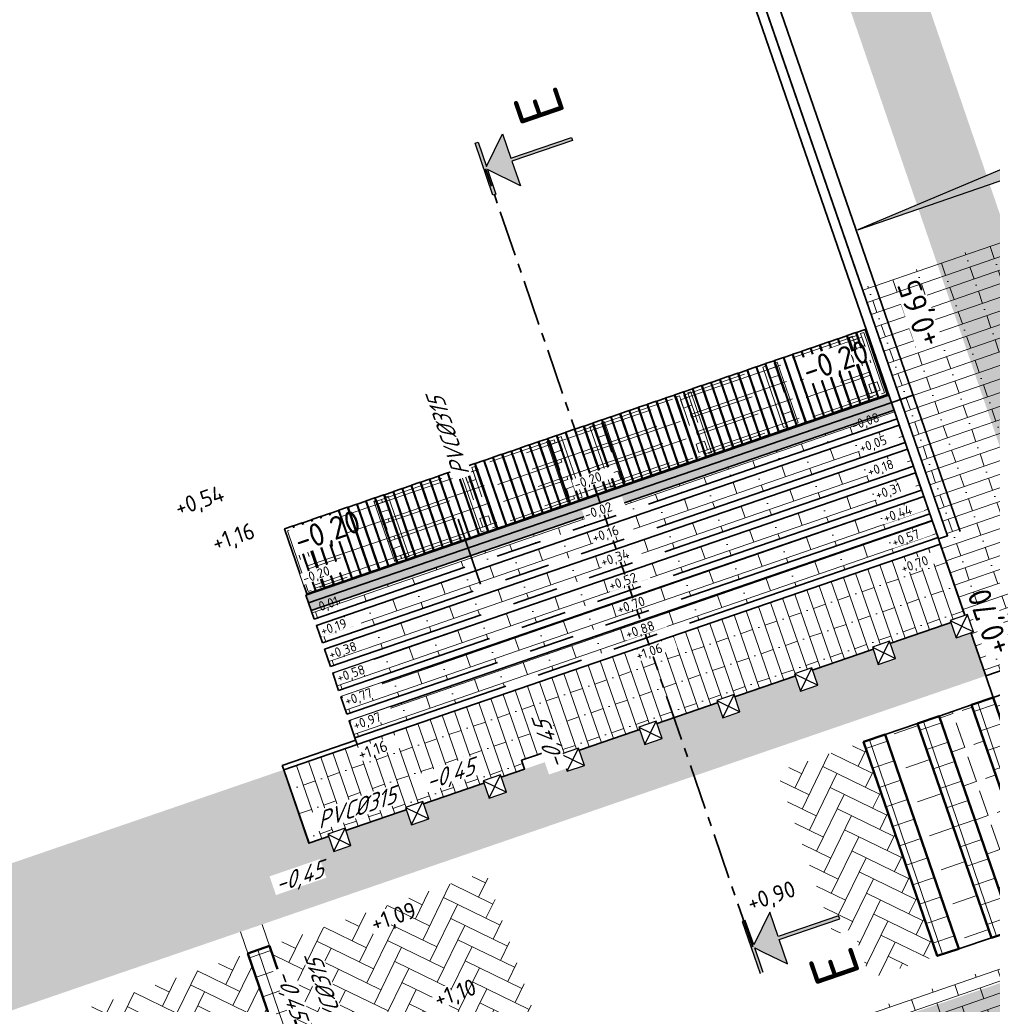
# Model space of a CAD drawing. Header units: metres. Extents: x 264779 to 275389, y 575281 to 580396.
# Tile 11 of 174: x 265213 to 265234, y 576933 to 576954. Entities that reach past the tile are written whole.
import ezdxf
from ezdxf.enums import TextEntityAlignment as Align

# ---------------------------------------------------------------- set-up
doc = ezdxf.new("R2018")
doc.units = ezdxf.units.M
doc.set_wipeout_variables(frame=1)
for name, pattern in [('B-WE-RI-HWA_PVC_315-G', [10, 2, -1.125, 0.75, -1.125, 2, -1.125, 0.75, -1.125]), ('B-WE-VH-KANTOPSLUITING_OPSLUITBAND_[AFMETINGEN1]-G', [10, 5.5, -0.875, 0, -0.875, 1, -0.875, 0, -0.875]), ('B-WE-VH-KANTOPSLUITING_TROTTOIRBAND_[AFMETING1]-G', [10, 5.75, -0.75, 1, -0.75, 1, -0.75]), ('HIDDEN', [9.525, 6.35, -3.175]), ('XX-CENTER', [8, 5, -1, 1, -1])]:
    doc.linetypes.add(name, pattern=pattern)
for name, color, linetype, lineweight, true_color in [('B-WE-KL-TRACE-A', 9, 'Continuous', 13, 0x808080), ('N-OI-RI-HWA_PVC_315-G', 150, 'B-WE-RI-HWA_PVC_315-G', 35, 0x007fff), ('N-WE-VH-VERHARDING_STRAATBAKSTEEN_WAALFORMAAT_HALF_PAARS-BRUIN-A', 7, 'Continuous', 18, 0x66332b)]:
    doc.layers.add(name, color=color, linetype=linetype, lineweight=lineweight, true_color=true_color)
for name, color, linetype, lineweight in [('B-WE-VH-VERHARDING_BETONSTRAATSTEEN_DIKFORMAAT_KEPER-A', 252, 'Continuous', 9), ('B-WE-VH-VERHARDING_BETONSTRAATSTEEN_WAALFORMAAT_HALF-A', 252, 'Continuous', 18), ('B-XX-AL-HOOGTELABEL-T25', 252, 'Continuous', 9), ('B-XX-AL-T25', 252, 'Continuous', 9), ('N-WA-GK-BESCHOEIING_DAMWAND_STAAL-G', 52, 'DAMWANDSTAAL2', 35), ('N-WA-RI-DETAIL1-G', 1, 'HIDDEN', 18), ('N-WE-IE-MEUBILAIR_WEGMEUBILAIR_DIAMANTKOPPAAL-S', 7, 'Continuous', 25), ('N-WE-OG-TOPOGRAFIE-G', 7, 'Continuous', 35), ('N-WE-VH-GOOT_SBS-G', 40, 'Continuous', 35), ('N-WE-VH-KANTOPSLUITING_OPSLUITBAND_100x200-G', 60, 'B-WE-VH-KANTOPSLUITING_OPSLUITBAND_[AFMETINGEN1]-G', 35), ('N-WE-VH-KANTOPSLUITING_OPSLUITBAND_150x400-G', 60, 'B-WE-VH-KANTOPSLUITING_TROTTOIRBAND_[AFMETING1]-G', 35), ('N-WE-VH-VERHARDING_HERSTRATEN-A', 40, 'Continuous', 18), ('N-WE-VH-VERHARDING_HERSTRATEN-G', 40, 'Continuous', 35), ('N-WE-VH-VERHARDING_NATUURSTEEN-A', 40, 'Continuous', 18), ('N-WE-VH-VERHARDING_NATUURSTEEN-G', 40, 'Continuous', 50), ('N-WE-VH-VERHARDING_STRAATBAKSTEEN_WAALFORMAAT_HALF-G', 40, 'Continuous', 35), ('N-XX-AL-HOOGTELABEL-T25-M', 7, 'Continuous', 25), ('N-XX-AL-TOPOGRAFIE-G', 7, 'Continuous', 35), ('X-XX-AL-PROFIELLIJN-S', 7, 'Continuous', 25), ('X-XX-AL-VERKANTING_ÉÉN_OOR-S', 7, 'Continuous', 25), ('X-XX-AL-VERWIJZING_DOORSNEDE-G', 7, 'XX-CENTER', 35)]:
    doc.layers.add(name, color=color, linetype=linetype, lineweight=lineweight)
doc.layers.add('N-PV-VH-VERHARDING_BETON-A', color=7, linetype='Continuous', lineweight=18, true_color=0xcccccc, transparency=0.6)
doc.layers.add('X-XX-AL-HULPLAAG-G', color=6, linetype='Continuous', lineweight=18, plot=False)
doc.styles.add('NLCS-ISO', font='NLCS-ISO.ttf')
doc.styles.add('NLCS-ISO-ANNOTATIVE-T25', font='NLCS-ISO.ttf', dxfattribs={"height": 2.5})
doc.styles.add('NLCS-ISO-ANNOTATIVE-T25-BOB', font='NLCS-ISO.ttf', dxfattribs={"oblique": 30, "height": 2.5})
doc.styles.add('NLCS-ISO-M1000-T25', font='NLCS-ISO.ttf', dxfattribs={"height": 2.5})
doc.styles.get("Standard").update_dxf_attribs({"font": 'arial.ttf'})
doc.linetypes.add('DAMWANDSTAAL2', pattern='A,0.0001,[1,DAMWANDSTAAL2.shx,S=1,R=0,X=0,Y=0],-10', length=10.0001)
pattern_1 = [(288.77070982, (70683.9374, 116264.9575), (0.42606624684, 0.14480177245), []), (18.77070982, (70683.9374, 116264.9575), (-0.14480177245, 0.42606624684), [])]
pattern_2 = [(199.04055235, (53761.85843, 115623.8629), (0.09175423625, -0.2658622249), []), (289.04055235, (53760.795, 115623.4959), (1.0634488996, 0.367016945), [0.28125, -0.28125]), (289.04055235, (53761.4185, 115623.4135), (1.0634488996, 0.367016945), [0.28125, -0.28125]), (199.04055235, (53761.3726, 115623.54647), (0.1835084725, -0.5317244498), [0, -1.125, 0, 0, 0]), (199.04055235, (53760.9326, 115623.0971), (0.1835084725, -0.5317244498), [0, -1.125, 0, 0, 0])]
pattern_3 = [(64.03852576, (71168.26994, 116826.92854), (-0.15915605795, 0.46121507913), [1.38, -0.69]), (334.03852576, (71167.33938, 116827.38163), (-0.15915605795, 0.46121507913), [1.38, -0.69])]
pattern_4 = [(108.95802027, (71168.2699, 116826.9285), (-0.743187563, -0.255291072), [0.5715, -0.2143125]), (198.95802027, (71168.2699, 116826.9285), (0.255291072, -0.743187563), [0.5715, -0.2143125])]

# ---------------------------------------------------------------- blocks, each defined once
blk = doc.blocks.new('*U176')
h = blk.add_hatch(color=256)
h.dxf.hatch_style = 1
h.paths.add_polyline_path([(-35.26, -12.17), (0, 0), (-0.82, 2.36)])
at = {"flags": 128}
blk.add_lwpolyline([(-35.26, -12.17), (0, 0), (-0.82, 2.36), (-35.26, -12.17)], dxfattribs=at)
at = {"lineweight": 30, "flags": 5}
blk.add_attdef('HELLING', text='', height=2.5, rotation=26.0406, dxfattribs=at).set_placement((-19.38, -1.08), align=Align.TOP_RIGHT)
blk = doc.blocks.new('*U202')
for points in [[(0.04, 93), (0.39, 93), (0.38, 90.18), (3.21, 92.99), (3.21, 90.16), (10.21, 90.15), (10.2, 89.81), (3.2, 89.82), (3.2, 86.99), (0.38, 89.83), (0.37, 87), (0.02, 87)], [(-0.18, -3), (0.17, -3), (0.17, -0.18), (2.99, -3.01), (3, -0.18), (10, -0.19), (10, 0.15), (3, 0.16), (3.01, 2.99), (0.18, 0.17), (0.18, 3), (-0.17, 3)]]:
    blk.add_hatch(color=256).paths.add_polyline_path(points)
at = {"linetype": 'Continuous'}
for points in [[(0.04, 93), (0.39, 93), (0.38, 90.18), (3.21, 92.99), (3.21, 90.16), (10.21, 90.15), (10.2, 89.81), (3.2, 89.82), (3.2, 86.99), (0.38, 89.83), (0.37, 87), (0.02, 87), (0.04, 93)], [(0.17, -3), (0.17, -2.33), (0.17, -0.18), (0.91, -0.92), (2.99, -3.01), (3, -0.18), (10, -0.19), (10, 0.15), (3, 0.16), (3.01, 2.99), (1.59, 1.58), (0.18, 0.17), (0.18, 3), (-0.17, 3), (-0.18, -3)]]:
    blk.add_lwpolyline(points, dxfattribs=at)
at = {"layer": 'X-XX-AL-VERWIJZING_DOORSNEDE-G'}
blk.add_lwpolyline([(0, 0), (0.2, 90)], dxfattribs=at)
at = {"char_height": 5, "attachment_point": 2, "rotation": 89.8695, "style": 'NLCS-ISO', "bg_fill": 3, "box_fill_scale": 1.15, "bg_fill_color": 256, "bg_fill_transparency": 0}
for insert in [(5.49, 94.54), (5.25, -4.95)]:
    blk.add_mtext('E', dxfattribs=dict(at, insert=insert))
blk = doc.blocks.new('Diamantkoppaal')
blk.add_wipeout([(-1, 1), (1, 1), (1, -1), (-1, -1)])
at = {"flags": 128}
blk.add_lwpolyline([(-1, 1), (-1, -1), (1, -1), (1, 1)], close=True, dxfattribs=at)
for points in [[(-1, 1), (1, -1)], [(-1, -1), (1, 1)]]:
    blk.add_lwpolyline(points, dxfattribs=at)

msp = doc.modelspace()

# ---------------------------------------------------------------- hatches: boundary and pattern name
at = {"layer": 'B-WE-VH-VERHARDING_BETONSTRAATSTEEN_DIKFORMAAT_KEPER-A'}
h = msp.add_hatch(dxfattribs=at)
h.set_pattern_fill('AVH-BSS_DIKFORMAAT_ELLEBOOG', color=256, scale=25, angle=44.95, pattern_type=2)
h.set_pattern_definition(pattern_3)
h.paths.add_polyline_path([(265232.663, 576933.761), (265231.048, 576938.44), (265231.521, 576938.602), (265229.157, 576937.79), (265230.766, 576933.127)])
h = msp.add_hatch(dxfattribs=at)
h.set_pattern_fill('AVH-BSS_DIKFORMAAT_ELLEBOOG', color=256, scale=25, angle=44.95, pattern_type=2)
h.set_pattern_definition(pattern_3)
h.paths.add_polyline_path([(265222.779, 576935.601), (265218.05, 576933.978), (265219.666, 576929.266), (265222.617, 576930.269), (265224.394, 576930.893)])
h = msp.add_hatch(dxfattribs=at)
h.set_pattern_fill('AVH-BSS_DIKFORMAAT_ELLEBOOG', color=256, scale=25, angle=44.95, pattern_type=2)
h.set_pattern_definition(pattern_3)
h.paths.add_polyline_path([(265217.577, 576933.816), (265212.847, 576932.194), (265214.459, 576927.496), (265219.193, 576929.105)])
at = {"layer": 'B-WE-VH-VERHARDING_BETONSTRAATSTEEN_WAALFORMAAT_HALF-A'}
h = msp.add_hatch(dxfattribs=at)
h.set_pattern_fill('AVH-BSS_WAALFORMAAT_HALFST', color=256, scale=25, pattern_type=2)
h.set_pattern_definition([(109.08852576, (71174.8105, 116728.02825), (-0.23625360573, -0.08175716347), []), (19.08852576, (71174.8105, 116728.02825), (0.0727392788, 0.55426437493), [0.25, -0.25])])
h.paths.add_polyline_path([(265218.914, 576936.226), (265218.362, 576937.833), (265168.026, 576920.542), (265169.029, 576917.622), (265194.172, 576926.309), (265225.186, 576936.955), (265233.722, 576939.887), (265233.282, 576941.161)])
h = msp.add_hatch(dxfattribs=at)
h.set_pattern_fill('AVH-BSS_WAALFORMAAT_HALFST', color=256, scale=25, angle=89.95, pattern_type=2)
h.set_pattern_definition([(199.03852576, (70684.70536, 116529.11236), (0.0815509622, -0.23632486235), []), (109.03852576, (70684.70536, 116529.11236), (-0.5542006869, 0.07322293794), [0.25, -0.25])])
h.paths.add_polyline_path([(265242.804, 576922.019), (265245.272, 576922.84), (265245.5, 576922.185), (265248.251, 576922.356), (265244.115, 576934.366), (265241.267, 576933.428), (265241.337, 576933.211), (265236.466, 576931.563), (265235.533, 576934.062), (265227.589, 576931.336), (265222.918, 576929.758), (265223.883, 576926.7), (265224.962, 576923.73), (265224.979, 576923.681), (265225.238, 576923.769), (265225.106, 576924.156), (265237.607, 576928.414), (265237.749, 576928.002), (265237.843, 576928.035), (265239.969, 576921.843)])
at = {"layer": 'N-WE-VH-VERHARDING_HERSTRATEN-A'}
h = msp.add_hatch(dxfattribs=at)
h.set_pattern_fill('ANGLE', color=256, scale=0.5625, angle=89.8695)
h.set_pattern_definition(pattern_4)
h.paths.add_polyline_path([(265235.034, 576934.553), (265233.412, 576939.252), (265232.703, 576939.008), (265234.323, 576934.316)])
h = msp.add_hatch(dxfattribs=at)
h.set_pattern_fill('ANGLE', color=256, scale=0.5625, angle=89.8695)
h.set_pattern_definition(pattern_4)
h.paths.add_polyline_path([(265233.848, 576934.157), (265232.23, 576938.846), (265231.521, 576938.602), (265233.137, 576933.919)])
at = {"layer": 'N-WE-VH-VERHARDING_NATUURSTEEN-A'}
h = msp.add_hatch(dxfattribs=at)
h.set_pattern_fill('AVH-BETONPLAAT_BLOK', color=256, scale=1.125, angle=269.6822, pattern_type=2)
h.set_pattern_definition(pattern_1)
h.paths.add_polyline_path([(265235.508, 576934.712), (265235.034, 576934.553), (265233.412, 576939.252), (265233.885, 576939.414)])
h = msp.add_hatch(dxfattribs=at)
h.set_pattern_fill('AVH-BETONPLAAT_BLOK', color=256, scale=1.125, angle=269.6822, pattern_type=2)
h.set_pattern_definition([(288.77070982, (70682.75516, 116264.55143), (0.42606624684, 0.14480177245), []), (18.77070982, (70682.75516, 116264.55143), (-0.14480177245, 0.42606624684), [])])
h.paths.add_polyline_path([(265234.323, 576934.316), (265233.848, 576934.157), (265232.23, 576938.846), (265232.703, 576939.008)])
at = {"layer": 'N-WE-VH-VERHARDING_STRAATBAKSTEEN_WAALFORMAAT_HALF_PAARS-BRUIN-A'}
h = msp.add_hatch(dxfattribs=at)
h.set_pattern_fill('AVH-SBS_WAALFORMAAT_HALFST', color=256, scale=28.125, angle=179.952, style=0, pattern_type=2)
h.set_pattern_definition(pattern_2)
h.paths.add_polyline_path([(265232.548, 576943.288), (265219.791, 576938.906), (265219.921, 576938.528), (265232.679, 576942.91)])

# ---------------------------------------------------------------- linework, layer by layer
at = {"layer": 'N-WA-RI-DETAIL1-G', "ltscale": 0.35, "flags": 128}
for points in [[(265227.14, 576945.96), (265230.922, 576947.263), (265230.899, 576947.329), (265227.117, 576946.026)], [(265231.257, 576945.99), (265231.191, 576945.967), (265230.735, 576947.291), (265230.801, 576947.314)], [(265230.893, 576947.047), (265230.83, 576947.231), (265231.014, 576947.295), (265231.078, 576947.11)], [(265231.441, 576946.054), (265231.508, 576946.076), (265231.052, 576947.4), (265230.985, 576947.377)], [(265229.366, 576945.339), (265229.3, 576945.316), (265228.844, 576946.64), (265228.91, 576946.663)], [(265229.002, 576946.395), (265228.939, 576946.58), (265229.123, 576946.643), (265229.187, 576946.459)], [(265229.55, 576945.402), (265229.617, 576945.425), (265229.161, 576946.749), (265229.094, 576946.726)], [(265231.229, 576946.073), (265231.165, 576946.257), (265231.35, 576946.321), (265231.413, 576946.136)], [(265224.303, 576944.983), (265227.14, 576945.96), (265227.117, 576946.026), (265224.28, 576945.049)], [(265227.475, 576944.687), (265227.409, 576944.665), (265226.953, 576945.988), (265227.019, 576946.011)], [(265227.111, 576945.744), (265227.047, 576945.928), (265227.232, 576945.992), (265227.295, 576945.807)], [(265227.659, 576944.751), (265227.725, 576944.774), (265227.269, 576946.097), (265227.203, 576946.075)], [(265224.426, 576944.626), (265227.263, 576945.603), (265227.285, 576945.537), (265224.449, 576944.56)], [(265229.338, 576945.422), (265229.274, 576945.606), (265229.459, 576945.669), (265229.522, 576945.485)], [(265225.584, 576944.036), (265225.518, 576944.013), (265225.062, 576945.337), (265225.128, 576945.36)], [(265225.22, 576945.093), (265225.156, 576945.277), (265225.341, 576945.34), (265225.404, 576945.156)], [(265225.768, 576944.1), (265225.834, 576944.122), (265225.378, 576945.446), (265225.312, 576945.423)], [(265220.521, 576943.68), (265224.303, 576944.983), (265224.28, 576945.049), (265220.498, 576943.747)], [(265224.822, 576943.773), (265224.889, 576943.796), (265224.433, 576945.119), (265224.367, 576945.097)], [(265224.556, 576944.248), (265227.393, 576945.225), (265227.416, 576945.159), (265224.579, 576944.182)], [(265224.638, 576943.71), (265224.572, 576943.687), (265224.116, 576945.01), (265224.182, 576945.033)], [(265224.274, 576944.766), (265224.211, 576944.95), (265224.395, 576945.014), (265224.459, 576944.829)], [(265227.446, 576944.77), (265227.383, 576944.955), (265227.567, 576945.018), (265227.631, 576944.833)], [(265220.644, 576943.324), (265224.426, 576944.626), (265224.449, 576944.56), (265220.667, 576943.257)], [(265224.702, 576943.825), (265227.538, 576944.802), (265227.561, 576944.736), (265224.725, 576943.759)], [(265222.932, 576943.123), (265222.998, 576943.145), (265222.542, 576944.469), (265222.476, 576944.446)], [(265220.774, 576942.945), (265224.556, 576944.248), (265224.579, 576944.182), (265220.797, 576942.879)], [(265222.748, 576943.059), (265222.681, 576943.036), (265222.225, 576944.36), (265222.292, 576944.383)], [(265222.383, 576944.116), (265222.32, 576944.3), (265222.504, 576944.363), (265222.568, 576944.179)], [(265225.555, 576944.119), (265225.492, 576944.303), (265225.676, 576944.367), (265225.74, 576944.182)], [(265224.61, 576943.792), (265224.546, 576943.977), (265224.731, 576944.04), (265224.794, 576943.856)], [(265221.04, 576942.471), (265221.106, 576942.494), (265220.65, 576943.818), (265220.584, 576943.795)], [(265220.92, 576942.522), (265224.702, 576943.825), (265224.725, 576943.759), (265220.943, 576942.456)], [(265218.63, 576943.029), (265220.521, 576943.68), (265220.498, 576943.746), (265218.607, 576943.095)], [(265220.856, 576942.408), (265220.79, 576942.385), (265220.334, 576943.709), (265220.4, 576943.731)], [(265220.492, 576943.464), (265220.429, 576943.649), (265220.613, 576943.712), (265220.676, 576943.527)], [(265222.719, 576943.142), (265222.655, 576943.326), (265222.84, 576943.39), (265222.903, 576943.205)], [(265219.149, 576941.82), (265219.215, 576941.843), (265218.76, 576943.166), (265218.693, 576943.143)], [(265218.753, 576942.672), (265220.644, 576943.323), (265220.667, 576943.257), (265218.776, 576942.606)], [(265218.601, 576942.813), (265218.538, 576942.997), (265218.722, 576943.061), (265218.785, 576942.876)], [(265218.883, 576942.294), (265220.774, 576942.945), (265220.797, 576942.879), (265218.906, 576942.228)], [(265220.827, 576942.49), (265220.764, 576942.675), (265220.948, 576942.738), (265221.012, 576942.554)], [(265219.029, 576941.871), (265220.92, 576942.522), (265220.942, 576942.456), (265219.051, 576941.804)]]:
    msp.add_lwpolyline(points, close=True, dxfattribs=at)
at = {"layer": 'N-WE-VH-GOOT_SBS-G', "flags": 128}
msp.add_lwpolyline([(265233.722, 576939.887), (265241.289, 576942.485), (265234.902, 576960.991), (265287.107, 576979.008, 0.412828), (265290.83, 576986.61), (265280.644, 577016.584), (265284.427, 577017.883), (265301.063, 576968.93, 0.415155), (265308.693, 576965.186), (265331.208, 576972.918), (265331.37, 576972.445), (265308.855, 576964.713, -0.415155), (265300.59, 576968.769), (265284.115, 577017.247), (265281.278, 577016.272), (265291.304, 576986.771, -0.412828), (265287.27, 576978.535), (265235.538, 576960.681), (265241.925, 576942.175), (265241.452, 576942.012), (265233.885, 576939.414)], format="xyb", close=True, dxfattribs=at)
at = {"layer": 'N-WE-VH-KANTOPSLUITING_OPSLUITBAND_150x400-G', "flags": 128}
msp.add_lwpolyline([(265232.679, 576942.91), (265219.921, 576938.528)], dxfattribs=at)
at = {"layer": 'N-WE-VH-VERHARDING_HERSTRATEN-G', "flags": 128}
for points in [[(265235.034, 576934.553), (265233.412, 576939.252), (265232.703, 576939.008), (265234.323, 576934.316)], [(265233.848, 576934.157), (265232.23, 576938.846), (265231.521, 576938.602), (265233.137, 576933.919)]]:
    msp.add_lwpolyline(points, close=True, dxfattribs=at)
at = {"layer": 'N-WE-VH-VERHARDING_NATUURSTEEN-G', "flags": 128}
for points in [[(265235.508, 576934.712), (265235.034, 576934.553), (265233.412, 576939.252), (265233.885, 576939.414)], [(265234.323, 576934.316), (265233.848, 576934.157), (265232.23, 576938.846), (265232.703, 576939.008)]]:
    msp.add_lwpolyline(points, close=True, dxfattribs=at)
at = {"layer": 'N-WE-VH-VERHARDING_STRAATBAKSTEEN_WAALFORMAAT_HALF-G', "flags": 128}
for points in [[(265232.679, 576942.91), (265232.548, 576943.288), (265219.791, 576938.906), (265219.921, 576938.528)], [(265232.679, 576942.91), (265232.728, 576942.768), (265219.97, 576938.386), (265219.921, 576938.528)]]:
    msp.add_lwpolyline(points, dxfattribs=at)
at = {"layer": 'N-XX-AL-TOPOGRAFIE-G', "flags": 128}
for points in [[(265231.379, 576945.979), (265231.568, 576946.044), (265231.081, 576947.463), (265230.892, 576947.398)], [(265230.783, 576945.775), (265230.973, 576945.84), (265230.485, 576947.258), (265230.296, 576947.193)], [(265230.982, 576945.843), (265231.171, 576945.908), (265230.684, 576947.326), (265230.495, 576947.261)], [(265231.181, 576945.911), (265231.37, 576945.976), (265230.882, 576947.395), (265230.693, 576947.33)], [(265230.188, 576945.57), (265230.377, 576945.635), (265229.889, 576947.054), (265229.7, 576946.989)], [(265230.386, 576945.638), (265230.575, 576945.703), (265230.088, 576947.122), (265229.899, 576947.057)], [(265229.393, 576945.297), (265229.582, 576945.362), (265229.095, 576946.781), (265228.906, 576946.716)], [(265229.592, 576945.365), (265229.781, 576945.43), (265229.294, 576946.849), (265229.104, 576946.784)], [(265229.79, 576945.434), (265229.98, 576945.498), (265229.492, 576946.917), (265229.303, 576946.852)], [(265229.989, 576945.502), (265230.178, 576945.567), (265229.691, 576946.985), (265229.502, 576946.92)], [(265228.797, 576945.092), (265228.986, 576945.157), (265228.499, 576946.576), (265228.31, 576946.511)], [(265228.996, 576945.161), (265229.185, 576945.226), (265228.698, 576946.644), (265228.509, 576946.579)], [(265229.195, 576945.229), (265229.384, 576945.294), (265228.896, 576946.712), (265228.707, 576946.647)], [(265228.201, 576944.888), (265228.391, 576944.953), (265227.903, 576946.371), (265227.714, 576946.306)], [(265228.4, 576944.956), (265228.589, 576945.021), (265228.102, 576946.44), (265227.913, 576946.375)], [(265228.599, 576945.024), (265228.788, 576945.089), (265228.301, 576946.508), (265228.111, 576946.443)], [(265227.606, 576944.683), (265227.795, 576944.748), (265227.308, 576946.167), (265227.118, 576946.102)], [(265227.804, 576944.751), (265227.993, 576944.816), (265227.506, 576946.235), (265227.317, 576946.17)], [(265228.003, 576944.819), (265228.192, 576944.884), (265227.705, 576946.303), (265227.516, 576946.238)], [(265227.01, 576944.478), (265227.199, 576944.543), (265226.712, 576945.962), (265226.523, 576945.897)], [(265227.208, 576944.547), (265227.398, 576944.612), (265226.91, 576946.03), (265226.721, 576945.965)], [(265227.407, 576944.615), (265227.596, 576944.68), (265227.109, 576946.098), (265226.92, 576946.033)], [(265226.414, 576944.274), (265226.603, 576944.339), (265226.116, 576945.757), (265225.927, 576945.692)], [(265226.613, 576944.342), (265226.802, 576944.407), (265226.314, 576945.826), (265226.125, 576945.761)], [(265226.811, 576944.41), (265227, 576944.475), (265226.513, 576945.894), (265226.324, 576945.829)], [(265225.62, 576944.001), (265225.809, 576944.066), (265225.321, 576945.484), (265225.132, 576945.419)], [(265225.818, 576944.069), (265226.007, 576944.134), (265225.52, 576945.553), (265225.331, 576945.488)], [(265226.017, 576944.137), (265226.206, 576944.202), (265225.719, 576945.621), (265225.529, 576945.556)], [(265226.215, 576944.205), (265226.405, 576944.27), (265225.917, 576945.689), (265225.728, 576945.624)], [(265225.024, 576943.796), (265225.213, 576943.861), (265224.726, 576945.28), (265224.536, 576945.215)], [(265225.222, 576943.864), (265225.412, 576943.929), (265224.924, 576945.348), (265224.735, 576945.283)], [(265225.421, 576943.933), (265225.61, 576943.998), (265225.123, 576945.416), (265224.934, 576945.351)], [(265224.428, 576943.591), (265224.617, 576943.656), (265224.13, 576945.075), (265223.941, 576945.01)], [(265224.627, 576943.66), (265224.816, 576943.725), (265224.328, 576945.143), (265224.139, 576945.078)], [(265224.825, 576943.728), (265225.014, 576943.793), (265224.527, 576945.212), (265224.338, 576945.147)], [(265223.832, 576943.387), (265224.021, 576943.452), (265223.534, 576944.87), (265223.345, 576944.805)], [(265224.031, 576943.455), (265224.22, 576943.52), (265223.733, 576944.939), (265223.543, 576944.874)], [(265224.229, 576943.523), (265224.418, 576943.588), (265223.931, 576945.007), (265223.742, 576944.942)], [(265223.236, 576943.182), (265223.425, 576943.247), (265222.938, 576944.666), (265222.749, 576944.601)], [(265223.435, 576943.25), (265223.624, 576943.315), (265223.137, 576944.734), (265222.948, 576944.669)], [(265223.633, 576943.319), (265223.823, 576943.384), (265223.335, 576944.802), (265223.146, 576944.737)], [(265222.64, 576942.977), (265222.83, 576943.042), (265222.342, 576944.461), (265222.153, 576944.396)], [(265222.839, 576943.046), (265223.028, 576943.111), (265222.541, 576944.529), (265222.352, 576944.464)], [(265223.038, 576943.114), (265223.227, 576943.179), (265222.74, 576944.598), (265222.55, 576944.533)], [(265221.846, 576942.705), (265222.035, 576942.77), (265221.548, 576944.188), (265221.359, 576944.123)], [(265222.045, 576942.773), (265222.234, 576942.838), (265221.746, 576944.256), (265221.557, 576944.191)], [(265222.243, 576942.841), (265222.432, 576942.906), (265221.945, 576944.325), (265221.756, 576944.26)], [(265222.442, 576942.909), (265222.631, 576942.974), (265222.144, 576944.393), (265221.955, 576944.328)], [(265221.25, 576942.5), (265221.439, 576942.565), (265220.952, 576943.983), (265220.763, 576943.919)], [(265221.449, 576942.568), (265221.638, 576942.633), (265221.151, 576944.052), (265220.961, 576943.987)], [(265221.647, 576942.636), (265221.837, 576942.701), (265221.349, 576944.12), (265221.16, 576944.055)], [(265220.654, 576942.295), (265220.844, 576942.36), (265220.356, 576943.779), (265220.167, 576943.714)], [(265220.853, 576942.363), (265221.042, 576942.428), (265220.555, 576943.847), (265220.366, 576943.782)], [(265221.052, 576942.432), (265221.241, 576942.497), (265220.753, 576943.915), (265220.564, 576943.85)], [(265220.059, 576942.091), (265220.248, 576942.156), (265219.76, 576943.574), (265219.571, 576943.509)], [(265220.257, 576942.159), (265220.446, 576942.224), (265219.959, 576943.642), (265219.77, 576943.577)], [(265220.456, 576942.227), (265220.645, 576942.292), (265220.158, 576943.711), (265219.968, 576943.646)], [(265219.463, 576941.886), (265219.652, 576941.951), (265219.165, 576943.369), (265218.975, 576943.305)], [(265219.661, 576941.954), (265219.85, 576942.019), (265219.363, 576943.438), (265219.174, 576943.373)], [(265219.86, 576942.022), (265220.049, 576942.087), (265219.562, 576943.506), (265219.373, 576943.441)], [(265219.264, 576941.818), (265219.453, 576941.883), (265218.966, 576943.301), (265218.777, 576943.236)]]:
    msp.add_lwpolyline(points, close=True, dxfattribs=at)

# ---------------------------------------------------------------- texts
at = {"layer": 'X-XX-AL-HULPLAAG-G', "attachment_point": 1, "rotation": 18.9534, "style": 'NLCS-ISO-M1000-T25', "bg_fill": 3, "box_fill_scale": 1.1, "bg_fill_color": 256, "bg_fill_transparency": 0}
for s, insert, char_height, width in [('-0,08', (265230.759, 576945.45), 0.2075, 0.86575), ('-0,01', (265218.973, 576941.451), 0.2077, 0.86635)]:
    msp.add_mtext(s, dxfattribs=dict(at, insert=insert, char_height=char_height, width=width))

# ---------------------------------------------------------------- next in the draw order: hatches: boundary and pattern name
at = {"layer": 'B-WE-KL-TRACE-A'}
h = msp.add_hatch(dxfattribs=at)
h.set_pattern_fill('DOTS', color=256, scale=0.5)
h.set_pattern_definition([(0, (265713.50372, 576754.34745), (0.079375, 0.15875), [0, -0.15875])])
h.paths.add_polyline_path([(265257.497, 576901.576), (265280.092, 576836.285), (265298.31, 576783.268), (265291.791, 576781.392), (265239.384, 576934.357), (265222.655, 576983.209), (265230.7, 576979.939), (265245.297, 576937.421), (265245.427, 576937.04)])
h.paths.add_polyline_path([(265223.141, 576984.793), (265219.917, 576993.606), (265211.971, 577028.584), (265210.547, 577042.097), (265222.786, 577002.989), (265229.989, 576982.009)])
h.paths.add_polyline_path([(265207.488, 577055.376), (265208.876, 577042.208), (265202.774, 577069.069)])
h.paths.add_polyline_path([(265194.59, 577097.909), (265209.11, 577055.736), (265209.669, 577050.426), (265224.354, 577003.504), (265246.856, 576937.963), (265259.058, 576902.111), (265281.655, 576836.813), (265331.28, 576692.401), (265402.247, 576711.023), (265417.831, 576715.057), (265434.246, 576719.393), (265450.777, 576723.65), (265466.98, 576727.876), (265483.558, 576732.243), (265517.748, 576741.103), (265533.987, 576745.376), (265551.26, 576749.845), (265566.674, 576753.911), (265582.241, 576757.871), (265589.311, 576759.685), (265591.043, 576760.329), (265486.412, 577064.17), (265488.303, 577064.821), (265593.602, 576759.04), (265591.727, 576758.343), (265591.58, 576758.769), (265589.803, 576758.108), (265582.65, 576756.272), (265567.088, 576752.314), (265551.677, 576748.248), (265534.403, 576743.779), (265518.165, 576739.506), (265483.975, 576730.646), (265467.398, 576726.28), (265451.191, 576722.053), (265434.662, 576717.796), (265418.248, 576713.46), (265402.664, 576709.426), (265330.216, 576690.416), (265298.846, 576781.706), (265290.739, 576779.372), (265237.824, 576933.823), (265212.508, 577007.744), (265210.34, 577028.314), (265197.8, 577083.516), (265193.03, 577097.371)])
at = {"layer": 'N-PV-VH-VERHARDING_BETON-A', "transparency": 33554687}
h = msp.add_hatch(color=256, dxfattribs=at)
h.dxf.hatch_style = 1
h.paths.add_polyline_path([(265231.603, 576946.03), (265218.849, 576941.649), (265218.963, 576941.318), (265231.716, 576945.699)])
at = {"layer": 'N-WE-VH-VERHARDING_STRAATBAKSTEEN_WAALFORMAAT_HALF_PAARS-BRUIN-A'}
h = msp.add_hatch(dxfattribs=at)
h.set_pattern_fill('AVH-SBS_WAALFORMAAT_HALFST', color=256, scale=28.125, angle=179.952, style=0, pattern_type=2)
h.set_pattern_definition([(199.04055235, (53998.11203, 115705.62007), (0.09175423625, -0.2658622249), []), (289.04055235, (53997.0486, 115705.253), (1.0634488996, 0.367016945), [0.28125, -0.28125]), (289.04055235, (53997.6721, 115705.1707), (1.0634488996, 0.367016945), [0.28125, -0.28125]), (199.04055235, (53997.6262, 115705.30363), (0.1835084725, -0.5317244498), [0, -1.125, 0, 0, 0]), (199.04055235, (53997.1862, 115704.85426), (0.1835084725, -0.5317244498), [0, -1.125, 0, 0, 0])])
h.paths.add_polyline_path([(265234.614, 576945.578), (265237.072, 576946.426), (265237.92, 576943.969), (265235.463, 576943.12)], flags=16)
h.paths.add_polyline_path([(265241.452, 576942.012), (265233.885, 576939.414), (265235.508, 576934.712), (265243.07, 576937.324)])
h.paths.add_polyline_path([(265232.887, 576942.95), (265232.689, 576942.881), (265233.722, 576939.887), (265241.289, 576942.485), (265238.384, 576950.901), (265231.017, 576948.37)])
h = msp.add_hatch(dxfattribs=at)
h.set_pattern_fill('AVH-SBS_WAALFORMAAT_HALFST', color=256, scale=28.125, angle=179.952, style=0, pattern_type=2)
h.set_pattern_definition(pattern_2)
h.paths.add_polyline_path([(265231.716, 576945.699), (265218.963, 576941.318), (265219.028, 576941.129), (265231.781, 576945.509)])
h = msp.add_hatch(dxfattribs=at)
h.set_pattern_fill('AVH-SBS_WAALFORMAAT_HALFST', color=256, scale=28.125, angle=179.952, style=0, pattern_type=2)
h.set_pattern_definition(pattern_2)
h.paths.add_polyline_path([(265231.83, 576945.368), (265219.077, 576940.987), (265219.207, 576940.608), (265231.961, 576944.99)])
h = msp.add_hatch(dxfattribs=at)
h.set_pattern_fill('AVH-SBS_WAALFORMAAT_HALFST', color=256, scale=28.125, angle=179.952, style=0, pattern_type=2)
h.set_pattern_definition(pattern_2)
h.paths.add_polyline_path([(265232.01, 576944.848), (265219.255, 576940.467), (265219.385, 576940.088), (265232.14, 576944.47)])
h = msp.add_hatch(dxfattribs=at)
h.set_pattern_fill('AVH-SBS_WAALFORMAAT_HALFST', color=256, scale=28.125, angle=179.952, style=0, pattern_type=2)
h.set_pattern_definition(pattern_2)
h.paths.add_polyline_path([(265232.189, 576944.328), (265219.434, 576939.946), (265219.564, 576939.568), (265232.32, 576943.95)])
h = msp.add_hatch(dxfattribs=at)
h.set_pattern_fill('AVH-SBS_WAALFORMAAT_HALFST', color=256, scale=28.125, angle=179.952, style=0, pattern_type=2)
h.set_pattern_definition(pattern_2)
h.paths.add_polyline_path([(265232.369, 576943.808), (265219.613, 576939.426), (265219.742, 576939.048), (265232.499, 576943.43)])
h = msp.add_hatch(dxfattribs=at)
h.set_pattern_fill('AVH-SBS_WAALFORMAAT_HALFST', color=256, scale=28.125, angle=90, style=0, pattern_type=2)
h.set_pattern_definition([(109.08852576, (53525.60482, 115542.10574), (-0.26578530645, -0.0919768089), []), (199.08852576, (53525.2369, 115543.1689), (0.3679072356, -1.0631412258), [0.28125, -0.28125]), (199.08852576, (53525.1551, 115542.5453), (0.3679072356, -1.0631412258), [0.28125, -0.28125]), (109.08852576, (53525.288, 115542.5913), (-0.5315706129, -0.1839536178), [0, -1.125, 0, 0, 0]), (109.08852576, (53524.83824, 115543.0309), (-0.5315706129, -0.1839536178), [0, -1.125, 0, 0, 0])])
h.paths.add_polyline_path([(265233.282, 576941.161), (265224.389, 576938.106), (265224.322, 576938.301), (265223.565, 576938.041), (265223.632, 576937.846), (265218.914, 576936.226), (265218.362, 576937.833), (265219.97, 576938.386), (265232.728, 576942.768)])

# ---------------------------------------------------------------- next in the draw order: linework, layer by layer
at = {"layer": 'N-WA-GK-BESCHOEIING_DAMWAND_STAAL-G'}
msp.add_lwpolyline([(265233.161, 576943.044), (265213.638, 576999.616)], dxfattribs=at)
at = {"layer": 'N-WA-RI-DETAIL1-G', "ltscale": 0.35, "flags": 128}
for points in [[(265227.263, 576945.603), (265231.045, 576946.906), (265231.068, 576946.84), (265227.286, 576945.537)], [(265227.393, 576945.225), (265231.175, 576946.528), (265231.198, 576946.462), (265227.416, 576945.159)], [(265227.539, 576944.802), (265231.321, 576946.105), (265231.344, 576946.038), (265227.562, 576944.736)], [(265218.965, 576941.756), (265218.899, 576941.734), (265218.443, 576943.057), (265218.509, 576943.08)]]:
    msp.add_lwpolyline(points, close=True, dxfattribs=at)
at = {"layer": 'N-WE-OG-TOPOGRAFIE-G', "flags": 128}
msp.add_lwpolyline([(265232.887, 576942.95), (265213.363, 576999.521), (265213.165, 576999.453), (265232.689, 576942.881)], close=True, dxfattribs=at)
at = {"layer": 'N-WE-OG-TOPOGRAFIE-G', "ltscale": 0.1}
msp.add_lwpolyline([(265231.603, 576946.03), (265218.849, 576941.649), (265218.963, 576941.318), (265231.716, 576945.699)], close=True, dxfattribs=at)
at = {"layer": 'N-WE-VH-KANTOPSLUITING_OPSLUITBAND_150x400-G', "flags": 128}
for points in [[(265231.781, 576945.509), (265219.028, 576941.129)], [(265231.961, 576944.99), (265219.207, 576940.608)], [(265232.14, 576944.47), (265219.385, 576940.088)], [(265232.32, 576943.95), (265219.564, 576939.568)], [(265232.499, 576943.43), (265219.742, 576939.048)]]:
    msp.add_lwpolyline(points, dxfattribs=at)
at = {"layer": 'N-WE-VH-VERHARDING_HERSTRATEN-G', "flags": 128}
msp.add_lwpolyline([(265233.282, 576941.161), (265224.389, 576938.106), (265224.322, 576938.301), (265223.565, 576938.041), (265223.632, 576937.846), (265218.914, 576936.226), (265218.362, 576937.833), (265219.97, 576938.386), (265232.728, 576942.768)], close=True, dxfattribs=at)
at = {"layer": 'N-WE-VH-VERHARDING_STRAATBAKSTEEN_WAALFORMAAT_HALF-G', "flags": 128}
msp.add_lwpolyline([(265233.722, 576939.887), (265232.689, 576942.881), (265232.887, 576942.95), (265214.212, 576997.063), (265221.575, 576999.605), (265225.357, 577000.91), (265226.009, 576999.019), (265222.228, 576997.714), (265241.289, 576942.485)], close=True, dxfattribs=at)
for points in [[(265231.781, 576945.509), (265231.716, 576945.699), (265218.963, 576941.318), (265219.028, 576941.129)], [(265231.961, 576944.99), (265231.83, 576945.368), (265219.077, 576940.987), (265219.207, 576940.608)], [(265232.14, 576944.47), (265232.01, 576944.848), (265219.255, 576940.467), (265219.385, 576940.088)], [(265232.32, 576943.95), (265232.189, 576944.328), (265219.434, 576939.946), (265219.564, 576939.568)], [(265232.499, 576943.43), (265232.369, 576943.808), (265219.613, 576939.426), (265219.742, 576939.048)]]:
    msp.add_lwpolyline(points, dxfattribs=at)
at = {"layer": 'N-XX-AL-TOPOGRAFIE-G', "flags": 128}
for points in [[(265230.585, 576945.706), (265230.774, 576945.771), (265230.287, 576947.19), (265230.097, 576947.125)], [(265218.867, 576941.681), (265219.056, 576941.746), (265218.569, 576943.165), (265218.38, 576943.1)], [(265219.065, 576941.749), (265219.255, 576941.814), (265218.767, 576943.233), (265218.578, 576943.168)]]:
    msp.add_lwpolyline(points, close=True, dxfattribs=at)

# ---------------------------------------------------------------- next in the draw order: block references
at = {"layer": 'N-WE-IE-MEUBILAIR_WEGMEUBILAIR_DIAMANTKOPPAAL-S', "xscale": 0.2, "yscale": 0.2, "rotation": 18.95025978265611}
for p in [(265233.198, 576940.976), (265231.496, 576940.391)]:
    msp.add_blockref('Diamantkoppaal', p, dxfattribs=at)

# ---------------------------------------------------------------- next in the draw order: texts
at = {"layer": 'B-XX-AL-HOOGTELABEL-T25', "char_height": 0.36, "width": 0.36, "attachment_point": 1, "rotation": 19, "style": 'NLCS-ISO-ANNOTATIVE-T25', "bg_fill": 3, "box_fill_scale": 1.1, "bg_fill_color": 256, "bg_fill_transparency": 0}
for s, insert in [('+0,54', (265215.939, 576943.714)), ('+1,16', (265216.753, 576942.948)), ('+0,90', (265228.463, 576935.071)), ('+1,09', (265220.226, 576934.626)), ('+0,69', (265229.997, 576933.468)), ('+1,10', (265221.612, 576932.97))]:
    msp.add_mtext(s, dxfattribs=dict(at, insert=insert))
at = {"layer": 'N-XX-AL-HOOGTELABEL-T25-M', "insert": (265232.267, 576947.021), "char_height": 0.5, "width": 1.04288, "attachment_point": 1, "rotation": 109.0885, "style": 'NLCS-ISO-M1000-T25', "bg_fill": 3, "box_fill_scale": 1.1, "bg_fill_color": 256, "bg_fill_transparency": 0}
msp.add_mtext('+0,65', dxfattribs=at)
at = {"layer": 'X-XX-AL-HULPLAAG-G', "attachment_point": 1, "rotation": 18.9534, "style": 'NLCS-ISO-M1000-T25', "bg_fill": 3, "box_fill_scale": 1.1, "bg_fill_color": 256, "bg_fill_transparency": 0}
for s, insert, char_height, width in [('+0,18', (265231.109, 576944.441), 0.2075, 0.86575), ('+0,31', (265231.284, 576943.935), 0.2075, 0.86575), ('+0,44', (265231.459, 576943.428), 0.2075, 0.86575), ('+0,57', (265231.643, 576942.898), 0.2075, 0.86575), ('+0,70', (265231.841, 576942.326), 0.2075, 0.86575), ('-0,20', (265218.748, 576942.102), 0.2077, 0.86635), ('+0,19', (265219.143, 576940.96), 0.2077, 0.86635), ('+0,38', (265219.322, 576940.441), 0.2077, 0.86635), ('+0,58', (265219.498, 576939.934), 0.2077, 0.86635), ('+0,77', (265219.673, 576939.427), 0.2077, 0.86635), ('+0,97', (265219.857, 576938.897), 0.2077, 0.86635), ('+1,16', (265219.96, 576938.276), 0.25, 1.04288)]:
    msp.add_mtext(s, dxfattribs=dict(at, insert=insert, char_height=char_height, width=width))

# ---------------------------------------------------------------- next in the draw order: hatches: boundary and pattern name
at = {"layer": 'B-WE-KL-TRACE-A'}
h = msp.add_hatch(dxfattribs=at)
h.set_pattern_fill('DOTS', color=256, scale=0.5)
h.set_pattern_definition([(360, (265213.50372, 576754.34745), (0.079375, 0.15875), [0, -0.15875])])
edge = h.paths.add_edge_path()
edge.add_line((265245.427, 576937.04), (265177.867, 576914.053))
edge.add_arc((265180.15, 576907.436), 7, 109.0342, 199.0537)
edge.add_line((265173.534, 576905.151), (265198.213, 576833.693))
edge.add_line((265198.213, 576833.693), (265187.391, 576829.955))
edge.add_line((265187.391, 576829.955), (265213.504, 576754.347))
edge.add_line((265213.504, 576754.347), (265157.98, 576735.275))
edge.add_line((265157.98, 576735.275), (265156.42, 576734.739))
edge.add_line((265156.42, 576734.739), (265144.825, 576730.757))
edge.add_line((265144.825, 576730.757), (265165.437, 576670.748))
edge.add_line((265165.437, 576670.748), (265167.329, 576671.398))
edge.add_line((265167.329, 576671.398), (265174.209, 576651.367))
edge.add_line((265174.209, 576651.367), (265191.294, 576657.235))
edge.add_line((265191.294, 576657.235), (265191.904, 576655.462))
edge.add_line((265191.904, 576655.462), (265217.468, 576664.243))
edge.add_line((265217.468, 576664.243), (265217.969, 576662.782))
edge.add_line((265217.969, 576662.782), (265246.735, 576672.662))
edge.add_line((265246.735, 576672.662), (265218.131, 576755.937))
edge.add_line((265218.131, 576755.937), (265215.395, 576754.997))
edge.add_line((265215.395, 576754.997), (265189.934, 576828.717))
edge.add_line((265189.934, 576828.717), (265200.757, 576832.455))
edge.add_line((265200.757, 576832.455), (265175.424, 576905.804))
edge.add_arc((265180.15, 576907.436), 5, 109.0788, 199.0537, ccw=False)
edge.add_line((265178.516, 576912.161), (265246.071, 576935.147))
edge.add_line((265246.071, 576935.147), (265245.427, 576937.04))
h.paths.add_polyline_path([(265147.366, 576729.515), (265166.679, 576673.289), (265168.57, 576673.939), (265175.451, 576653.908), (265192.536, 576659.776), (265193.145, 576658.003), (265218.709, 576666.784), (265219.211, 576665.323), (265244.194, 576673.904), (265216.889, 576753.395)], flags=16)

# ---------------------------------------------------------------- next in the draw order: linework, layer by layer
at = {"layer": 'N-WE-VH-KANTOPSLUITING_OPSLUITBAND_100x200-G'}
msp.add_lwpolyline([(265218.362, 576937.833), (265218.33, 576937.928), (265219.937, 576938.48)], dxfattribs=at)

# ---------------------------------------------------------------- next in the draw order: texts
at = {"layer": 'N-XX-AL-HOOGTELABEL-T25-M', "insert": (265233.792, 576940.286), "char_height": 0.5, "width": 1.04288, "attachment_point": 1, "rotation": 109.0885, "style": 'NLCS-ISO-M1000-T25', "bg_fill": 3, "box_fill_scale": 1.1, "bg_fill_color": 256, "bg_fill_transparency": 0}
msp.add_mtext('+0,70', dxfattribs=at)

# ---------------------------------------------------------------- next in the draw order: block references
at = {"layer": 'N-WE-IE-MEUBILAIR_WEGMEUBILAIR_DIAMANTKOPPAAL-S', "xscale": 0.2, "yscale": 0.2, "rotation": 18.95025978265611}
for p in [(265221.281, 576936.884), (265219.579, 576936.299)]:
    msp.add_blockref('Diamantkoppaal', p, dxfattribs=at)
at = {"layer": 'X-XX-AL-PROFIELLIJN-S', "xscale": 0.2, "yscale": 0.2, "zscale": 0.2, "rotation": 19.0885257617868}
msp.add_blockref('*U202', (265228.624, 576933.957), dxfattribs=at)

# ---------------------------------------------------------------- next in the draw order: texts
at = {"layer": 'B-XX-AL-T25', "ltscale": 0.5, "char_height": 0.36, "attachment_point": 5, "style": 'NLCS-ISO-ANNOTATIVE-T25-BOB', "bg_fill": 3, "box_fill_scale": 1.1, "bg_fill_color": 256, "bg_fill_transparency": 0}
for s, insert, rotation in [('\\A1;\\pxql;-0,45', (265218.687, 576935.446), 18.9573), ('\\A1;\\pxql;PVC%%C315', (265219.323, 576932.807), 108.96)]:
    msp.add_mtext(s, dxfattribs=dict(at, insert=insert, rotation=rotation))
at = {"layer": 'N-XX-AL-HOOGTELABEL-T25-M', "insert": (265233.792, 576940.286), "char_height": 0.5, "width": 1.04288, "attachment_point": 1, "rotation": 109.0885, "style": 'NLCS-ISO-M1000-T25', "bg_fill": 3, "box_fill_scale": 1.1, "bg_fill_color": 256, "bg_fill_transparency": 0}
msp.add_mtext('+0,70', dxfattribs=at)

# ---------------------------------------------------------------- next in the draw order: hatches: boundary and pattern name
at = {"layer": 'N-WE-VH-VERHARDING_NATUURSTEEN-A'}
h = msp.add_hatch(dxfattribs=at)
h.set_pattern_fill('AVH-BETONPLAAT_BLOK', color=256, scale=1.125, angle=269.6822, pattern_type=2)
h.set_pattern_definition([(288.77070982, (70681.57295, 116264.14537), (0.42606624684, 0.14480177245), []), (18.77070982, (70681.57295, 116264.14537), (-0.14480177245, 0.42606624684), [])])
h.paths.add_polyline_path([(265233.137, 576933.919), (265232.663, 576933.761), (265231.048, 576938.44), (265231.521, 576938.602)])
h = msp.add_hatch(dxfattribs=at)
h.set_pattern_fill('AVH-BETONPLAAT_BLOK', color=256, scale=1.125, angle=269.6822, pattern_type=2)
h.set_pattern_definition(pattern_1)
h.paths.add_polyline_path([(265219.193, 576929.105), (265219.666, 576929.266), (265218.05, 576933.978), (265217.577, 576933.816)])

# ---------------------------------------------------------------- next in the draw order: linework, layer by layer
at = {"layer": 'N-OI-RI-HWA_PVC_315-G', "flags": 128}
msp.add_lwpolyline([(265222.665, 576941.892), (265222.178, 576943.311)], dxfattribs=at)
at = {"layer": 'N-WE-VH-VERHARDING_NATUURSTEEN-G', "flags": 128}
msp.add_lwpolyline([(265233.137, 576933.919), (265232.663, 576933.761), (265231.048, 576938.44), (265231.521, 576938.602)], close=True, dxfattribs=at)
at = {"layer": 'N-WE-VH-VERHARDING_NATUURSTEEN-G', "elevation": 0, "flags": 128}
msp.add_lwpolyline([(265219.193, 576929.105), (265219.666, 576929.266), (265218.05, 576933.978), (265217.577, 576933.816)], close=True, dxfattribs=at)
at = {"layer": 'X-XX-AL-HULPLAAG-G', "elevation": 0, "flags": 128}
for points in [[(265219.383, 576928.55), (265217.415, 576934.289)], [(265219.856, 576928.712), (265217.888, 576934.451)]]:
    msp.add_lwpolyline(points, dxfattribs=at)

# ---------------------------------------------------------------- next in the draw order: block references
at = {"layer": 'N-WE-IE-MEUBILAIR_WEGMEUBILAIR_DIAMANTKOPPAAL-S', "xscale": 0.2, "yscale": 0.2, "rotation": 18.95025978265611}
for p in [(265229.793, 576939.807), (265228.091, 576939.222), (265226.388, 576938.638), (265224.686, 576938.053), (265222.983, 576937.468)]:
    msp.add_blockref('Diamantkoppaal', p, dxfattribs=at)
at = {"layer": 'X-XX-AL-VERKANTING_ÉÉN_OOR-S'}
ref = msp.add_blockref('*U176', (265237.979, 576952.075), dxfattribs=dict(at, xscale=0.2, yscale=0.2, zscale=0.2))
lines = msp.add_mtext('2,5%', dxfattribs={"layer": '0', "insert": (265234.102, 576951.86), "char_height": 2.5, "attachment_point": 1, "rotation": 26.0406, "bg_fill": 3, "box_fill_scale": 1.15, "bg_fill_color": 256, "bg_fill_transparency": 0})
ref.add_attrib('HELLING', '', (265234.102, 576951.86)).embed_mtext(lines)

# ---------------------------------------------------------------- next in the draw order: texts
at = {"layer": 'B-XX-AL-T25', "ltscale": 0.5, "char_height": 0.36, "attachment_point": 5, "style": 'NLCS-ISO-ANNOTATIVE-T25-BOB', "bg_fill": 3, "box_fill_scale": 1.1, "bg_fill_color": 256, "bg_fill_transparency": 0}
for insert, rotation in [((265221.976, 576945.102), 108.96), ((265219.927, 576936.993), 18.9573)]:
    msp.add_mtext('\\A1;\\pxql;PVC%%C315', dxfattribs=dict(at, insert=insert, rotation=rotation))
at = {"layer": 'X-XX-AL-HULPLAAG-G', "attachment_point": 1, "rotation": 18.9534, "style": 'NLCS-ISO-M1000-T25', "bg_fill": 3, "box_fill_scale": 1.1, "bg_fill_color": 256, "bg_fill_transparency": 0}
for s, insert, char_height, width in [('-0,20', (265230.108, 576946.72), 0.25, 1.04288), ('+0,05', (265230.929, 576944.959), 0.2075, 0.86575), ('-0,20', (265224.685, 576944.16), 0.212, 0.88438), ('-0,02', (265224.913, 576943.499), 0.212, 0.88438), ('+0,16', (265225.087, 576942.997), 0.212, 0.88438), ('+0,34', (265225.27, 576942.468), 0.212, 0.88438), ('+0,52', (265225.449, 576941.95), 0.212, 0.88438), ('+0,70', (265225.628, 576941.433), 0.212, 0.88438), ('+1,06', (265226.042, 576940.419), 0.212, 0.88438)]:
    msp.add_mtext(s, dxfattribs=dict(at, insert=insert, char_height=char_height, width=width))

# ---------------------------------------------------------------- next in the draw order: linework, layer by layer
at = {"layer": 'N-WA-GK-BESCHOEIING_DAMWAND_STAAL-G'}
msp.add_lwpolyline([(265218.906, 576941.483), (265232.132, 576946.027)], dxfattribs=at)

# ---------------------------------------------------------------- next in the draw order: texts
at = {"layer": 'B-XX-AL-T25', "ltscale": 0.5, "char_height": 0.36, "attachment_point": 5, "style": 'NLCS-ISO-ANNOTATIVE-T25-BOB', "bg_fill": 3, "box_fill_scale": 1.1, "bg_fill_color": 256, "bg_fill_transparency": 0}
for insert, rotation in [((265224.221, 576938.363), 108.96), ((265221.986, 576937.69), 18.9573), ((265218.486, 576932.942), 288.9573)]:
    msp.add_mtext('\\A1;\\pxql;-0,45', dxfattribs=dict(at, insert=insert, rotation=rotation))
at = {"layer": 'N-XX-AL-HOOGTELABEL-T25-M', "insert": (265229.661, 576946.773), "char_height": 0.5, "width": 1.04288, "attachment_point": 1, "rotation": 18.9534, "style": 'NLCS-ISO-M1000-T25', "bg_fill": 3, "box_fill_scale": 1.1, "bg_fill_color": 256, "bg_fill_transparency": 0}
msp.add_mtext('-0,20', dxfattribs=at)
at = {"layer": 'X-XX-AL-HULPLAAG-G', "insert": (265225.815, 576940.891), "char_height": 0.212, "width": 0.88438, "attachment_point": 1, "rotation": 18.9534, "style": 'NLCS-ISO-M1000-T25', "bg_fill": 3, "box_fill_scale": 1.1, "bg_fill_color": 256, "bg_fill_transparency": 0}
msp.add_mtext('+0,88', dxfattribs=at)

# ---------------------------------------------------------------- next in the draw order: texts
at = {"layer": 'N-XX-AL-HOOGTELABEL-T25-M', "insert": (265218.54, 576943.057), "char_height": 0.5, "width": 1.04288, "attachment_point": 1, "rotation": 18.9534, "style": 'NLCS-ISO-M1000-T25', "bg_fill": 3, "box_fill_scale": 1.1, "bg_fill_color": 256, "bg_fill_transparency": 0}
msp.add_mtext('-0,20', dxfattribs=at)

doc.saveas('drawing.dxf')
